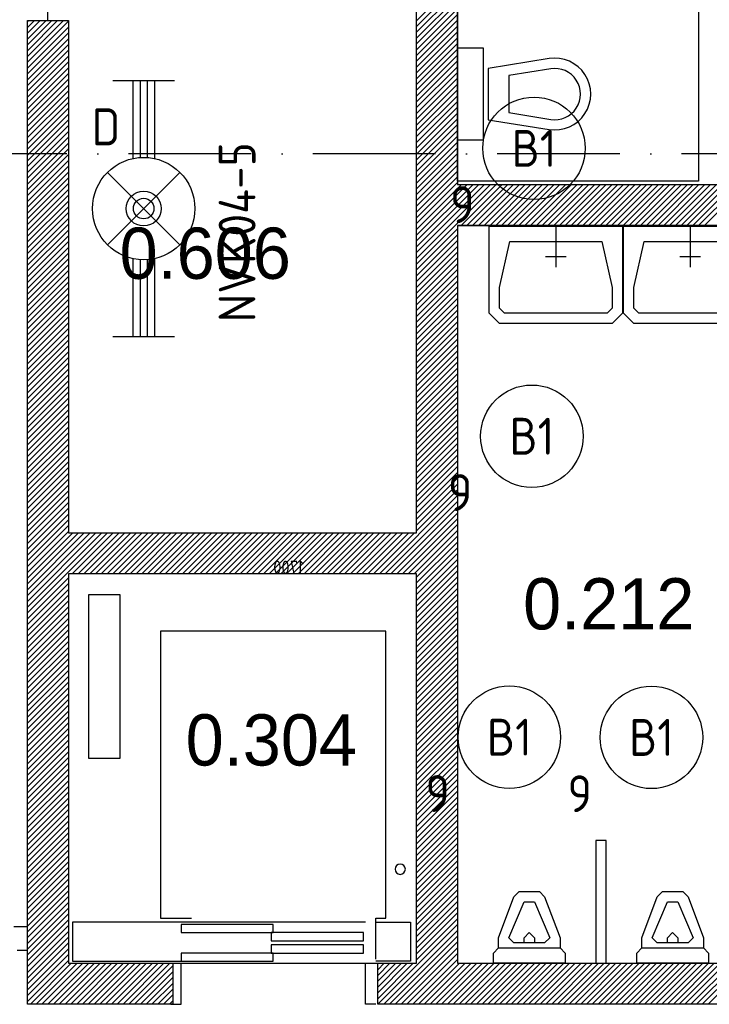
# Model space of a CAD drawing. Header units: millimetres. Extents: x -6587 to 112313, y 244 to 84344.
# Tile 17 of 58: x 27710 to 31077, y 43983 to 48787. Entities that reach past the tile are written whole.
import ezdxf
from ezdxf.enums import TextEntityAlignment as Align

# ---------------------------------------------------------------- set-up
doc = ezdxf.new("R2010")
doc.units = ezdxf.units.MM
doc.header["$LTSCALE"] = 100
doc.linetypes.add('DASHDOT', pattern=[9, 6, -1.5, 0, -1.5])
doc.layers.get('0').update_dxf_attribs({"linetype": 'CONTINUOUS'})
for name, color, linetype in [('AL$7----_STRAMIEN', 1, 'DASHDOT'), ('BOUW', 8, 'CONTINUOUS'), ('EB63101-_ATTRIB', 2, 'CONTINUOUS'), ('EB63501-_ATTRIB', 2, 'CONTINUOUS'), ('EL63101-_LICHT-ARM', 3, 'CONTINUOUS'), ('EL63501-_NOODVRL-ARM', 3, 'CONTINUOUS'), ('KABELGOOT', 8, 'CONTINUOUS')]:
    doc.layers.add(name, color=color, linetype=linetype)
doc.styles.add('1_8', font='iso', dxfattribs={"width": 0.7, "height": 1.8})
doc.styles.add('BURO-025', font='BUROFONT.shx', dxfattribs={"height": 250})
doc.styles.add('NORATT', font='isocp.shx')
doc.styles.get("Standard").update_dxf_attribs({"font": 'iso.shx'})
doc.styles.add('TECHNIC', font='technic_.ttf')

# ---------------------------------------------------------------- blocks, each defined once
blk = doc.blocks.new('ES3G00')
blk.add_circle((0, 0), 2.5)
blk.add_circle((0, 0), 2.5)
for tag, style, flags, p in [('GELIJK', 'NORATT', 9, (3.5, 5)), ('GELIJK', '1_8', 9, (3.5, 5)), ('SCHAK', 'NORATT', 8, (3.5, 2.75)), ('SCHAK', '1_8', 8, (3.5, 2.75)), ('A_CODE', 'NORATT', 8, (0, 0)), ('A_CODE', '1_8', 8, (0, 0)), ('GROEP', 'NORATT', 8, (-3.5, -2.75)), ('GROEP', '1_8', 8, (-3.5, -2.75)), ('KAST', 'NORATT', 9, (3.5, -2.75)), ('KAST', '1_8', 9, (3.5, -2.75))]:
    blk.add_attdef(tag, text='', height=1.8, dxfattribs=dict(style=style, flags=flags)).set_placement(p, align=Align.MIDDLE_CENTER)
blk = doc.blocks.new('EJ3T21')
at = {"color": 0}
for p, q in [((-6.25, -1.5), (-6.25, 1.5)), ((-1.768, 1.768), (1.768, -1.768)), ((1.768, 1.768), (-1.768, -1.768)), ((6.25, -1.5), (6.25, 1.5)), ((-6.25, 0.525), (-2.444, 0.525)), ((2.444, 0.525), (6.25, 0.525)), ((-6.25, 0.175), (-2.494, 0.175)), ((2.494, 0.175), (6.25, 0.175)), ((-6.25, -0.175), (-2.494, -0.175)), ((2.494, -0.175), (6.25, -0.175)), ((-6.25, -0.525), (-2.444, -0.525)), ((2.444, -0.525), (6.25, -0.525))]:
    blk.add_line(p, q, dxfattribs=at)
at = {"color": 6}
blk.add_lwpolyline([(1.768, -1.768), (1.75, -1.75)], dxfattribs=at)
at = {"color": 0}
for radius in [2.5, 0.85, 0.5]:
    blk.add_circle((0, 0), radius, dxfattribs=at)
at = {"color": 6, "style": '1_8'}
for tag, flags, p in [('A_CODE', 8, (-3.5, 2.75)), ('SCHAK', 8, (3.5, 2.75)), ('GROEP', 8, (-3.5, -2.75)), ('KAST', 9, (3.5, -2.75))]:
    blk.add_attdef(tag, text='', height=1.8, dxfattribs=dict(at, flags=flags)).set_placement(p, align=Align.MIDDLE)
blk = doc.blocks.new('XREF')
at = {"layer": 'AL$7----_STRAMIEN', "color": 1}
blk.add_line((250890.3, 61965), (161095.9, 61965), dxfattribs=at)
at = {"layer": 'BOUW'}
for p, q in [((185990.3, 60115.1), (185990.3, 64665.1)), ((186190.3, 64665.1), (186190.3, 61815.1)), ((184190.3, 62615.1), (184190.3, 63443.5)), ((185990.3, 62614.5), (186190.3, 62814.5)), ((185990.3, 62586.2), (186190.3, 62786.2)), ((185990.3, 62557.9), (186190.3, 62757.9)), ((185990.3, 62529.7), (186190.3, 62729.7)), ((185990.3, 62501.4), (186190.3, 62701.4)), ((185990.3, 62473.1), (186190.3, 62673.1)), ((184090.3, 57815.1), (184090.3, 62615.1)), ((184090.3, 62615.1), (184290.3, 62615.1)), ((184090.3, 62439.9), (184265.5, 62615.1)), ((184090.3, 62468.1), (184237.2, 62615.1)), ((184090.3, 62496.4), (184209, 62615.1)), ((184090.3, 62524.7), (184180.7, 62615.1)), ((184090.3, 62553), (184152.4, 62615.1)), ((184090.3, 62581.3), (184124.1, 62615.1)), ((184090.3, 62609.6), (184095.8, 62615.1)), ((184090.3, 62411.6), (184290.3, 62611.6)), ((184290.3, 62615.1), (184290.3, 60115.1)), ((185990.3, 62444.8), (186190.3, 62644.8)), ((185990.3, 62416.5), (186190.3, 62616.5)), ((184090.3, 62383.3), (184290.3, 62583.3)), ((184090.3, 62355), (184290.3, 62555)), ((185990.3, 62388.2), (186190.3, 62588.2)), ((185990.3, 62360), (186190.3, 62560)), ((184090.3, 62326.7), (184290.3, 62526.7)), ((185990.3, 62331.7), (186190.3, 62531.7)), ((184090.3, 62298.4), (184290.3, 62498.4)), ((184090.3, 62270.2), (184290.3, 62470.2)), ((185990.3, 62303.4), (186190.3, 62503.4)), ((185990.3, 62275.1), (186190.3, 62475.1)), ((184090.3, 62241.9), (184290.3, 62441.9)), ((184090.3, 62213.6), (184290.3, 62413.6)), ((185990.3, 62246.8), (186190.3, 62446.8)), ((185990.3, 62218.5), (186190.3, 62418.5)), ((184090.3, 62185.3), (184290.3, 62385.3)), ((185990.3, 62190.3), (186190.3, 62390.3)), ((185990.3, 62162), (186190.3, 62362)), ((184090.3, 62157), (184290.3, 62357)), ((184090.3, 62128.7), (184290.3, 62328.7)), ((185990.3, 62133.7), (186190.3, 62333.7)), ((184090.3, 62100.4), (184290.3, 62300.4)), ((184090.3, 62072.2), (184290.3, 62272.2)), ((185990.3, 62105.4), (186190.3, 62305.4)), ((185990.3, 62077.1), (186190.3, 62277.1)), ((184090.3, 62043.9), (184290.3, 62243.9)), ((185990.3, 62048.8), (186190.3, 62248.8)), ((185990.3, 62020.5), (186190.3, 62220.5)), ((184090.3, 62015.6), (184290.3, 62215.6)), ((184090.3, 61987.3), (184290.3, 62187.3)), ((185990.3, 61992.3), (186190.3, 62192.3)), ((186765.3, 62206.6), (186765.3, 62206.6)), ((184090.3, 61959), (184290.3, 62159)), ((184090.3, 61930.7), (184290.3, 62130.7)), ((185990.3, 61964), (186190.3, 62164)), ((185990.3, 61935.7), (186190.3, 62135.7)), ((184090.3, 61902.5), (184290.3, 62102.5)), ((184090.3, 61874.2), (184290.3, 62074.2)), ((185990.3, 61907.4), (186190.3, 62107.4)), ((185990.3, 61879.1), (186190.3, 62079.1)), ((186590.3, 62081.6), (186590.3, 62081.6)), ((184090.3, 61845.9), (184290.3, 62045.9)), ((185990.3, 61850.8), (186190.3, 62050.8)), ((184090.3, 61817.6), (184290.3, 62017.6)), ((184090.3, 61789.3), (184290.3, 61989.3)), ((185990.3, 61822.6), (186190.3, 62022.6)), ((185990.3, 61794.3), (186190.3, 61994.3)), ((184090.3, 61761), (184290.3, 61961)), ((184090.3, 61732.7), (184290.3, 61932.7)), ((185990.3, 61766), (186190.3, 61966)), ((185990.3, 61737.7), (186190.3, 61937.7)), ((184090.3, 61704.5), (184290.3, 61904.5)), ((185990.3, 61709.4), (186190.3, 61909.4)), ((184090.3, 61676.2), (184290.3, 61876.2)), ((184090.3, 61647.9), (184290.3, 61847.9)), ((185990.3, 61681.1), (186190.3, 61881.1)), ((185990.3, 61652.9), (186190.3, 61852.9)), ((184090.3, 61619.6), (184290.3, 61819.6)), ((184090.3, 61591.3), (184290.3, 61791.3)), ((185990.3, 61624.6), (186190.3, 61824.6)), ((185990.3, 61426.6), (186378.8, 61815.1)), ((185990.3, 61454.9), (186350.5, 61815.1)), ((185990.3, 61483.1), (186322.2, 61815.1)), ((185990.3, 61511.4), (186294, 61815.1)), ((185990.3, 61539.7), (186265.7, 61815.1)), ((185990.3, 61568), (186237.4, 61815.1)), ((185990.3, 61596.3), (186209.1, 61815.1)), ((186190.3, 61815.1), (190490.3, 61815.1)), ((186190.3, 61815.1), (190490.3, 61815.1)), ((186207.1, 61615.1), (186407.1, 61815.1)), ((186235.4, 61615.1), (186435.4, 61815.1)), ((186263.7, 61615.1), (186463.7, 61815.1)), ((186291.9, 61615.1), (186491.9, 61815.1)), ((186320.2, 61615.1), (186520.2, 61815.1)), ((186348.5, 61615.1), (186548.5, 61815.1)), ((186376.8, 61615.1), (186576.8, 61815.1)), ((186405.1, 61615.1), (186605.1, 61815.1)), ((186433.4, 61615.1), (186633.4, 61815.1)), ((186461.7, 61615.1), (186661.7, 61815.1)), ((186489.9, 61615.1), (186689.9, 61815.1)), ((186518.2, 61615.1), (186718.2, 61815.1)), ((186546.5, 61615.1), (186746.5, 61815.1)), ((186574.8, 61615.1), (186774.8, 61815.1)), ((186603.1, 61615.1), (186803.1, 61815.1)), ((186631.4, 61615.1), (186831.4, 61815.1)), ((186659.6, 61615.1), (186859.6, 61815.1)), ((186687.9, 61615.1), (186887.9, 61815.1)), ((186716.2, 61615.1), (186916.2, 61815.1)), ((186744.5, 61615.1), (186944.5, 61815.1)), ((186772.8, 61615.1), (186972.8, 61815.1)), ((186801.1, 61615.1), (187001.1, 61815.1)), ((186829.3, 61615.1), (187029.3, 61815.1)), ((186857.6, 61615.1), (187057.6, 61815.1)), ((186885.9, 61615.1), (187085.9, 61815.1)), ((186914.2, 61615.1), (187114.2, 61815.1)), ((186942.5, 61615.1), (187142.5, 61815.1)), ((186970.8, 61615.1), (187170.8, 61815.1)), ((186999.1, 61615.1), (187199.1, 61815.1)), ((187027.3, 61615.1), (187227.3, 61815.1)), ((187055.6, 61615.1), (187255.6, 61815.1)), ((187083.9, 61615.1), (187283.9, 61815.1)), ((187112.2, 61615.1), (187312.2, 61815.1)), ((187140.5, 61615.1), (187340.5, 61815.1)), ((187168.8, 61615.1), (187368.8, 61815.1)), ((187197, 61615.1), (187397, 61815.1)), ((187225.3, 61615.1), (187425.3, 61815.1)), ((187253.6, 61615.1), (187453.6, 61815.1)), ((187281.9, 61615.1), (187481.9, 61815.1)), ((187310.2, 61615.1), (187510.2, 61815.1)), ((187338.5, 61615.1), (187538.5, 61815.1)), ((187366.8, 61615.1), (187566.8, 61815.1)), ((187395, 61615.1), (187595, 61815.1)), ((184090.3, 61563), (184290.3, 61763)), ((184090.3, 61534.8), (184290.3, 61734.8)), ((184090.3, 61506.5), (184290.3, 61706.5)), ((184090.3, 61478.2), (184290.3, 61678.2)), ((184090.3, 61449.9), (184290.3, 61649.9)), ((184090.3, 61421.6), (184290.3, 61621.6)), ((184090.3, 61393.3), (184290.3, 61593.3)), ((185990.3, 61398.3), (186190.3, 61598.3)), ((186190.3, 61615.1), (186190.3, 58015.1)), ((190490.3, 61615.1), (186190.3, 61615.1)), ((186190.3, 61615.1), (190490.3, 61615.1)), ((184090.3, 61365.1), (184290.3, 61565.1)), ((185990.3, 61370), (186190.3, 61570)), ((184090.3, 61336.8), (184290.3, 61536.8)), ((184090.3, 61308.5), (184290.3, 61508.5)), ((185990.3, 61341.7), (186190.3, 61541.7)), ((185990.3, 61313.4), (186190.3, 61513.4)), ((184090.3, 61280.2), (184290.3, 61480.2)), ((184090.3, 61251.9), (184290.3, 61451.9)), ((185990.3, 61285.2), (186190.3, 61485.2)), ((185990.3, 61256.9), (186190.3, 61456.9)), ((184090.3, 61223.6), (184290.3, 61423.6)), ((185990.3, 61228.6), (186190.3, 61428.6)), ((184090.3, 61195.3), (184290.3, 61395.3)), ((184090.3, 61167.1), (184290.3, 61367.1)), ((185990.3, 61200.3), (186190.3, 61400.3)), ((185990.3, 61172), (186190.3, 61372)), ((184090.3, 61138.8), (184290.3, 61338.8)), ((184090.3, 61110.5), (184290.3, 61310.5)), ((185990.3, 61143.7), (186190.3, 61343.7)), ((185990.3, 61115.4), (186190.3, 61315.4)), ((184090.3, 61082.2), (184290.3, 61282.2)), ((185990.3, 61087.2), (186190.3, 61287.2)), ((185990.3, 61058.9), (186190.3, 61258.9)), ((184090.3, 61053.9), (184290.3, 61253.9)), ((184090.3, 61025.6), (184290.3, 61225.6)), ((185990.3, 61030.6), (186190.3, 61230.6)), ((184090.3, 60997.4), (184290.3, 61197.4)), ((184090.3, 60969.1), (184290.3, 61169.1)), ((185990.3, 61002.3), (186190.3, 61202.3)), ((185990.3, 60974), (186190.3, 61174)), ((184090.3, 60940.8), (184290.3, 61140.8)), ((185990.3, 60945.7), (186190.3, 61145.7)), ((185990.3, 60917.5), (186190.3, 61117.5)), ((184090.3, 60912.5), (184290.3, 61112.5)), ((184090.3, 60884.2), (184290.3, 61084.2)), ((185990.3, 60889.2), (186190.3, 61089.2)), ((184090.3, 60855.9), (184290.3, 61055.9)), ((184090.3, 60827.7), (184290.3, 61027.7)), ((185990.3, 60860.9), (186190.3, 61060.9)), ((185990.3, 60832.6), (186190.3, 61032.6)), ((184090.3, 60799.4), (184290.3, 60999.4)), ((184090.3, 60771.1), (184290.3, 60971.1)), ((185990.3, 60804.3), (186190.3, 61004.3)), ((185990.3, 60776), (186190.3, 60976)), ((184090.3, 60742.8), (184290.3, 60942.8)), ((185990.3, 60747.8), (186190.3, 60947.8)), ((184090.3, 60714.5), (184290.3, 60914.5)), ((184090.3, 60686.2), (184290.3, 60886.2)), ((185990.3, 60719.5), (186190.3, 60919.5)), ((185990.3, 60691.2), (186190.3, 60891.2)), ((184090.3, 60657.9), (184290.3, 60857.9)), ((184090.3, 60629.7), (184290.3, 60829.7)), ((185990.3, 60662.9), (186190.3, 60862.9)), ((185990.3, 60634.6), (186190.3, 60834.6)), ((184090.3, 60601.4), (184290.3, 60801.4)), ((185990.3, 60606.3), (186190.3, 60806.3)), ((185990.3, 60578), (186190.3, 60778)), ((184090.3, 60573.1), (184290.3, 60773.1)), ((184090.3, 60544.8), (184290.3, 60744.8)), ((185990.3, 60549.8), (186190.3, 60749.8)), ((184090.3, 60516.5), (184290.3, 60716.5)), ((184090.3, 60488.2), (184290.3, 60688.2)), ((185990.3, 60521.5), (186190.3, 60721.5)), ((185990.3, 60493.2), (186190.3, 60693.2)), ((184090.3, 60460), (184290.3, 60660)), ((185990.3, 60464.9), (186190.3, 60664.9)), ((185990.3, 60436.6), (186190.3, 60636.6)), ((184090.3, 60431.7), (184290.3, 60631.7)), ((184090.3, 60403.4), (184290.3, 60603.4)), ((185990.3, 60408.3), (186190.3, 60608.3)), ((184090.3, 60375.1), (184290.3, 60575.1)), ((184090.3, 60346.8), (184290.3, 60546.8)), ((185990.3, 60380.1), (186190.3, 60580.1)), ((185990.3, 60351.8), (186190.3, 60551.8)), ((184090.3, 60318.5), (184290.3, 60518.5)), ((184090.3, 60290.3), (184290.3, 60490.3)), ((185990.3, 60323.5), (186190.3, 60523.5)), ((185990.3, 60295.2), (186190.3, 60495.2)), ((184090.3, 60262), (184290.3, 60462)), ((185990.3, 60266.9), (186190.3, 60466.9)), ((184090.3, 60233.7), (184290.3, 60433.7)), ((184090.3, 60205.4), (184290.3, 60405.4)), ((185990.3, 60238.6), (186190.3, 60438.6)), ((185990.3, 60210.4), (186190.3, 60410.4)), ((184090.3, 60177.1), (184290.3, 60377.1)), ((184090.3, 60148.8), (184290.3, 60348.8)), ((185990.3, 60182.1), (186190.3, 60382.1)), ((185990.3, 60153.8), (186190.3, 60353.8)), ((184090.3, 60120.5), (184290.3, 60320.5)), ((185808.2, 59915.1), (186190.3, 60297.2)), ((185990.3, 60125.5), (186190.3, 60325.5)), ((184090.3, 60092.3), (184290.3, 60292.3)), ((184090.3, 60064), (184290.3, 60264)), ((185836.5, 59915.1), (186190.3, 60268.9)), ((184090.3, 60035.7), (184290.3, 60235.7)), ((184090.3, 60007.4), (184290.3, 60207.4)), ((185864.7, 59915.1), (186190.3, 60240.6)), ((185893, 59915.1), (186190.3, 60212.4)), ((184090.3, 59979.1), (184290.3, 60179.1)), ((185921.3, 59915.1), (186190.3, 60184.1)), ((185949.6, 59915.1), (186190.3, 60155.8)), ((184090.3, 59950.8), (184290.3, 60150.8)), ((184090.3, 59922.6), (184290.3, 60122.6)), ((184090.3, 59724.6), (184480.8, 60115.1)), ((184090.3, 59752.9), (184452.5, 60115.1)), ((184090.3, 59781.1), (184424.3, 60115.1)), ((184090.3, 59809.4), (184396, 60115.1)), ((184090.3, 59837.7), (184367.7, 60115.1)), ((184090.3, 59866), (184339.4, 60115.1)), ((184090.3, 59894.3), (184311.1, 60115.1)), ((184290.3, 60115.1), (185990.3, 60115.1)), ((184309.1, 59915.1), (184509.1, 60115.1)), ((184337.4, 59915.1), (184537.4, 60115.1)), ((184365.7, 59915.1), (184565.7, 60115.1)), ((184394, 59915.1), (184594, 60115.1)), ((184422.2, 59915.1), (184622.2, 60115.1)), ((184450.5, 59915.1), (184650.5, 60115.1)), ((184478.8, 59915.1), (184678.8, 60115.1)), ((184507.1, 59915.1), (184707.1, 60115.1)), ((184535.4, 59915.1), (184735.4, 60115.1)), ((184563.7, 59915.1), (184763.7, 60115.1)), ((184591.9, 59915.1), (184791.9, 60115.1)), ((184620.2, 59915.1), (184820.2, 60115.1)), ((184648.5, 59915.1), (184848.5, 60115.1)), ((184676.8, 59915.1), (184876.8, 60115.1)), ((184705.1, 59915.1), (184905.1, 60115.1)), ((184733.4, 59915.1), (184933.4, 60115.1)), ((184761.7, 59915.1), (184961.7, 60115.1)), ((184789.9, 59915.1), (184989.9, 60115.1)), ((184818.2, 59915.1), (185018.2, 60115.1)), ((184846.5, 59915.1), (185046.5, 60115.1)), ((184874.8, 59915.1), (185074.8, 60115.1)), ((184903.1, 59915.1), (185103.1, 60115.1)), ((184931.4, 59915.1), (185131.4, 60115.1)), ((184959.6, 59915.1), (185159.6, 60115.1)), ((184987.9, 59915.1), (185187.9, 60115.1)), ((185016.2, 59915.1), (185216.2, 60115.1)), ((185044.5, 59915.1), (185244.5, 60115.1)), ((185072.8, 59915.1), (185272.8, 60115.1)), ((185101.1, 59915.1), (185301.1, 60115.1)), ((185129.3, 59915.1), (185329.3, 60115.1)), ((185157.6, 59915.1), (185357.6, 60115.1)), ((185185.9, 59915.1), (185385.9, 60115.1)), ((185214.2, 59915.1), (185414.2, 60115.1)), ((185242.5, 59915.1), (185442.5, 60115.1)), ((185270.8, 59915.1), (185470.8, 60115.1)), ((185299.1, 59915.1), (185499.1, 60115.1)), ((185327.3, 59915.1), (185527.3, 60115.1)), ((185355.6, 59915.1), (185555.6, 60115.1)), ((185383.9, 59915.1), (185583.9, 60115.1)), ((185412.2, 59915.1), (185612.2, 60115.1)), ((185440.5, 59915.1), (185640.5, 60115.1)), ((185468.8, 59915.1), (185668.8, 60115.1)), ((185497, 59915.1), (185697, 60115.1)), ((185525.3, 59915.1), (185725.3, 60115.1)), ((185553.6, 59915.1), (185753.6, 60115.1)), ((185581.9, 59915.1), (185781.9, 60115.1)), ((185610.2, 59915.1), (185810.2, 60115.1)), ((185638.5, 59915.1), (185838.5, 60115.1)), ((185666.7, 59915.1), (185866.7, 60115.1)), ((185695, 59915.1), (185895, 60115.1)), ((185723.3, 59915.1), (185923.3, 60115.1)), ((185751.6, 59915.1), (185951.6, 60115.1)), ((185779.9, 59915.1), (185979.9, 60115.1)), ((185977.9, 59915.1), (186190.3, 60127.5)), ((185990.3, 59899.2), (186190.3, 60099.2)), ((185990.3, 59870.9), (186190.3, 60070.9)), ((185990.3, 59842.7), (186190.3, 60042.7)), ((185990.3, 59814.4), (186190.3, 60014.4)), ((185990.3, 59786.1), (186190.3, 59986.1)), ((184290.3, 59915.1), (184290.3, 58015.1)), ((184290.3, 59915.1), (184290.3, 58015.1)), ((185990.3, 59915.1), (184290.3, 59915.1)), ((185990.3, 59915.1), (184290.3, 59915.1)), ((185990.3, 59757.8), (186190.3, 59957.8)), ((185990.3, 59729.5), (186190.3, 59929.5)), ((185990.3, 58015.1), (185990.3, 59915.1)), ((185990.3, 58015.1), (185990.3, 59915.1)), ((184090.3, 59696.3), (184290.3, 59896.3)), ((184090.3, 59668), (184290.3, 59868)), ((185990.3, 59701.2), (186190.3, 59901.2)), ((185990.3, 59673), (186190.3, 59873)), ((184090.3, 59639.7), (184290.3, 59839.7)), ((185990.3, 59644.7), (186190.3, 59844.7)), ((185990.3, 59616.4), (186190.3, 59816.4)), ((184090.3, 59611.4), (184290.3, 59811.4)), ((184090.3, 59583.1), (184290.3, 59783.1)), ((184390.3, 59815.1), (184540.3, 59815.1)), ((184390.3, 59015.1), (184390.3, 59815.1)), ((184540.3, 59815.1), (184540.3, 59015.1)), ((185990.3, 59588.1), (186190.3, 59788.1)), ((184090.3, 59554.9), (184290.3, 59754.9)), ((184090.3, 59526.6), (184290.3, 59726.6)), ((185990.3, 59559.8), (186190.3, 59759.8)), ((185990.3, 59531.5), (186190.3, 59731.5)), ((184090.3, 59498.3), (184290.3, 59698.3)), ((185990.3, 59503.2), (186190.3, 59703.2)), ((185990.3, 59475), (186190.3, 59675)), ((184090.3, 59470), (184290.3, 59670)), ((184090.3, 59441.7), (184290.3, 59641.7)), ((184740.3, 59635.1), (184740.3, 58235.1)), ((185840.3, 59635.1), (184740.3, 59635.1)), ((185840.3, 58235.1), (185840.3, 59635.1)), ((185990.3, 59446.7), (186190.3, 59646.7)), ((184090.3, 59413.4), (184290.3, 59613.4)), ((184090.3, 59385.2), (184290.3, 59585.2)), ((185990.3, 59418.4), (186190.3, 59618.4)), ((185990.3, 59390.1), (186190.3, 59590.1)), ((184090.3, 59356.9), (184290.3, 59556.9)), ((184090.3, 59328.6), (184290.3, 59528.6)), ((185990.3, 59361.8), (186190.3, 59561.8)), ((185990.3, 59333.5), (186190.3, 59533.5)), ((184090.3, 59300.3), (184290.3, 59500.3)), ((185990.3, 59305.3), (186190.3, 59505.3)), ((184090.3, 59272), (184290.3, 59472)), ((184090.3, 59243.7), (184290.3, 59443.7)), ((185990.3, 59277), (186190.3, 59477)), ((185990.3, 59248.7), (186190.3, 59448.7)), ((184090.3, 59215.4), (184290.3, 59415.4)), ((184090.3, 59187.2), (184290.3, 59387.2)), ((185990.3, 59220.4), (186190.3, 59420.4)), ((185990.3, 59192.1), (186190.3, 59392.1)), ((184090.3, 59158.9), (184290.3, 59358.9)), ((185990.3, 59163.8), (186190.3, 59363.8)), ((185990.3, 59135.6), (186190.3, 59335.6)), ((184090.3, 59130.6), (184290.3, 59330.6)), ((184090.3, 59102.3), (184290.3, 59302.3)), ((185990.3, 59107.3), (186190.3, 59307.3)), ((184090.3, 59074), (184290.3, 59274)), ((184090.3, 59045.7), (184290.3, 59245.7)), ((185990.3, 59079), (186190.3, 59279)), ((185990.3, 59050.7), (186190.3, 59250.7)), ((184090.3, 59017.5), (184290.3, 59217.5)), ((185990.3, 59022.4), (186190.3, 59222.4)), ((185990.3, 58994.1), (186190.3, 59194.1)), ((184090.3, 58989.2), (184290.3, 59189.2)), ((184090.3, 58960.9), (184290.3, 59160.9)), ((185990.3, 58965.8), (186190.3, 59165.8)), ((184090.3, 58932.6), (184290.3, 59132.6)), ((184090.3, 58904.3), (184290.3, 59104.3)), ((185990.3, 58937.6), (186190.3, 59137.6)), ((185990.3, 58909.3), (186190.3, 59109.3)), ((184090.3, 58876), (184290.3, 59076)), ((184090.3, 58847.8), (184290.3, 59047.8)), ((185990.3, 58881), (186190.3, 59081)), ((185990.3, 58852.7), (186190.3, 59052.7)), ((184090.3, 58819.5), (184290.3, 59019.5)), ((184540.3, 59015.1), (184390.3, 59015.1)), ((185990.3, 58824.4), (186190.3, 59024.4)), ((184090.3, 58791.2), (184290.3, 58991.2)), ((184090.3, 58762.9), (184290.3, 58962.9)), ((185990.3, 58796.1), (186190.3, 58996.1)), ((185990.3, 58767.9), (186190.3, 58967.9)), ((184090.3, 58734.6), (184290.3, 58934.6)), ((184090.3, 58706.3), (184290.3, 58906.3)), ((185990.3, 58739.6), (186190.3, 58939.6)), ((185990.3, 58711.3), (186190.3, 58911.3)), ((184090.3, 58678), (184290.3, 58878)), ((185990.3, 58683), (186190.3, 58883)), ((185990.3, 58654.7), (186190.3, 58854.7)), ((184090.3, 58649.8), (184290.3, 58849.8)), ((184090.3, 58621.5), (184290.3, 58821.5)), ((185990.3, 58626.4), (186190.3, 58826.4)), ((184090.3, 58593.2), (184290.3, 58793.2)), ((184090.3, 58564.9), (184290.3, 58764.9)), ((185990.3, 58598.1), (186190.3, 58798.1)), ((185990.3, 58569.9), (186190.3, 58769.9)), ((184090.3, 58536.6), (184290.3, 58736.6)), ((185990.3, 58541.6), (186190.3, 58741.6)), ((185990.3, 58513.3), (186190.3, 58713.3)), ((184090.3, 58508.3), (184290.3, 58708.3)), ((184090.3, 58480.1), (184290.3, 58680.1)), ((185990.3, 58485), (186190.3, 58685)), ((184090.3, 58451.8), (184290.3, 58651.8)), ((184090.3, 58423.5), (184290.3, 58623.5)), ((185990.3, 58456.7), (186190.3, 58656.7)), ((185990.3, 58428.4), (186190.3, 58628.4)), ((186865.3, 58615.1), (186865.3, 58015.1)), ((186915.3, 58615.1), (186865.3, 58615.1)), ((186915.3, 58015.1), (186915.3, 58615.1)), ((184090.3, 58395.2), (184290.3, 58595.2)), ((184090.3, 58366.9), (184290.3, 58566.9)), ((185990.3, 58400.2), (186190.3, 58600.2)), ((185990.3, 58371.9), (186190.3, 58571.9)), ((184090.3, 58338.6), (184290.3, 58538.6)), ((185990.3, 58343.6), (186190.3, 58543.6)), ((184090.3, 58310.4), (184290.3, 58510.4)), ((184090.3, 58282.1), (184290.3, 58482.1)), ((185990.3, 58315.3), (186190.3, 58515.3)), ((185990.3, 58287), (186190.3, 58487)), ((184090.3, 58253.8), (184290.3, 58453.8)), ((184090.3, 58225.5), (184290.3, 58425.5)), ((185990.3, 58258.7), (186190.3, 58458.7)), ((185990.3, 58230.5), (186190.3, 58430.5)), ((184090.3, 58197.2), (184290.3, 58397.2)), ((185990.3, 58202.2), (186190.3, 58402.2)), ((184090.3, 58168.9), (184290.3, 58368.9)), ((184090.3, 58140.6), (184290.3, 58340.6)), ((185990.3, 58173.9), (186190.3, 58373.9)), ((185990.3, 58145.6), (186190.3, 58345.6)), ((186390.3, 58140.1), (186465.3, 58340.1)), ((186465.3, 58340.1), (186490.3, 58365.1)), ((186465.3, 58340.1), (186465.3, 58340.1)), ((186490.3, 58365.1), (186590.3, 58365.1)), ((186590.3, 58365.1), (186615.3, 58340.1)), ((186590.3, 58365.1), (186590.3, 58365.1)), ((186615.3, 58340.1), (186690.3, 58140.1)), ((187090.3, 58140.1), (187165.3, 58340.1)), ((187165.3, 58340.1), (187190.3, 58365.1)), ((187165.3, 58340.1), (187165.3, 58340.1)), ((187190.3, 58365.1), (187290.3, 58365.1)), ((187290.3, 58365.1), (187315.3, 58340.1)), ((187290.3, 58365.1), (187290.3, 58365.1)), ((187315.3, 58340.1), (187390.3, 58140.1)), ((184090.3, 58112.4), (184290.3, 58312.4)), ((184090.3, 58084.1), (184290.3, 58284.1)), ((185990.3, 58117.3), (186190.3, 58317.3)), ((185990.3, 58089), (186190.3, 58289)), ((186440.3, 58140.1), (186515.3, 58315.1)), ((186515.3, 58315.1), (186565.3, 58315.1)), ((186565.3, 58315.1), (186640.3, 58140.1)), ((187140.3, 58140.1), (187215.3, 58315.1)), ((187215.3, 58315.1), (187265.3, 58315.1)), ((187265.3, 58315.1), (187340.3, 58140.1)), ((184090.3, 58055.8), (184290.3, 58255.8)), ((184740.3, 58235.1), (184890.3, 58235.1)), ((185790.3, 58035.1), (185790.3, 58235.1)), ((185790.3, 58235.1), (185840.3, 58235.1)), ((185990.3, 58060.7), (186190.3, 58260.7)), ((185990.3, 58032.5), (186190.3, 58232.5)), ((184090.3, 58193.1), (184023.3, 58193.1)), ((184090.3, 58027.5), (184290.3, 58227.5)), ((184090.3, 57999.2), (184290.3, 58199.2)), ((184090.3, 58079.1), (184090.3, 58193.1)), ((184310.3, 58215.1), (184310.3, 58025.1)), ((184840.3, 58215.1), (184310.3, 58215.1)), ((185740.3, 58215.1), (184840.3, 58215.1)), ((184840.3, 58205.1), (184840.3, 58165.1)), ((185290.3, 58205.1), (184840.3, 58205.1)), ((185290.3, 58165.1), (185290.3, 58205.1)), ((185790.3, 58215.1), (185960.3, 58215.1)), ((185801.2, 57815.1), (186190.3, 58204.2)), ((185960.3, 58215.1), (185960.3, 58025.1)), ((184090.3, 57970.9), (184290.3, 58170.9)), ((184090.3, 57942.7), (184290.3, 58142.7)), ((184840.3, 58165.1), (185290.3, 58165.1)), ((185280.3, 58165.1), (185280.3, 58125.1)), ((185730.3, 58165.1), (185280.3, 58165.1)), ((185730.3, 58125.1), (185730.3, 58165.1)), ((185829.5, 57815.1), (186190.3, 58175.9)), ((185857.8, 57815.1), (186190.3, 58147.6)), ((186390.3, 58090.1), (186390.3, 58140.1)), ((186440.3, 58140.1), (186440.3, 58140.1)), ((186465.3, 58115.1), (186440.3, 58140.1)), ((186515.3, 58140.1), (186540.3, 58165.1)), ((186515.3, 58115.1), (186515.3, 58140.1)), ((186540.3, 58165.1), (186565.3, 58140.1)), ((186565.3, 58140.1), (186565.3, 58115.1)), ((186640.3, 58140.1), (186615.3, 58115.1)), ((186690.3, 58140.1), (186690.3, 58090.1)), ((187090.3, 58090.1), (187090.3, 58140.1)), ((187140.3, 58140.1), (187140.3, 58140.1)), ((187165.3, 58115.1), (187140.3, 58140.1)), ((187215.3, 58140.1), (187240.3, 58165.1)), ((187215.3, 58115.1), (187215.3, 58140.1)), ((187240.3, 58165.1), (187265.3, 58140.1)), ((187265.3, 58140.1), (187265.3, 58115.1)), ((187340.3, 58140.1), (187315.3, 58115.1)), ((187390.3, 58140.1), (187390.3, 58090.1)), ((184090.3, 57914.4), (184290.3, 58114.4)), ((184090.3, 57886.1), (184290.3, 58086.1)), ((185280.3, 58125.1), (185730.3, 58125.1)), ((185280.3, 58105.1), (185280.3, 58065.1)), ((185730.3, 58105.1), (185280.3, 58105.1)), ((185730.3, 58065.1), (185730.3, 58105.1)), ((185886.1, 57815.1), (186190.3, 58119.3)), ((185914.3, 57815.1), (186190.3, 58091)), ((186365.3, 58065.1), (186390.3, 58090.1)), ((186390.3, 58090.1), (186690.3, 58090.1)), ((186390.3, 58090.1), (186390.3, 58090.1)), ((186615.3, 58115.1), (186465.3, 58115.1)), ((186690.3, 58090.1), (186715.3, 58065.1)), ((187065.3, 58065.1), (187090.3, 58090.1)), ((187090.3, 58090.1), (187390.3, 58090.1)), ((187090.3, 58090.1), (187090.3, 58090.1)), ((187315.3, 58115.1), (187165.3, 58115.1)), ((187390.3, 58090.1), (187415.3, 58065.1)), ((184040.3, 58079.1), (184090.3, 58079.1)), ((184090.3, 57857.8), (184290.3, 58057.8)), ((184840.3, 58065.1), (184840.3, 58025.1)), ((185290.3, 58065.1), (184840.3, 58065.1)), ((185280.3, 58065.1), (185730.3, 58065.1)), ((185290.3, 58025.1), (185290.3, 58065.1)), ((185942.6, 57815.1), (186190.3, 58062.8)), ((186365.3, 58015.1), (186365.3, 58065.1)), ((186715.3, 58065.1), (186715.3, 58015.1)), ((187065.3, 58015.1), (187065.3, 58065.1)), ((187415.3, 58065.1), (187415.3, 58015.1)), ((184090.3, 57829.5), (184290.3, 58029.5)), ((184104.2, 57815.1), (184304.2, 58015.1)), ((184132.4, 57815.1), (184332.4, 58015.1)), ((184160.7, 57815.1), (184360.7, 58015.1)), ((184189, 57815.1), (184389, 58015.1)), ((184217.3, 57815.1), (184417.3, 58015.1)), ((184245.6, 57815.1), (184445.6, 58015.1)), ((184273.9, 57815.1), (184473.9, 58015.1)), ((184290.3, 58015.1), (185990.3, 58015.1)), ((184290.3, 58015.1), (184800.3, 58015.1)), ((184302.1, 57815.1), (184502.1, 58015.1)), ((184310.3, 58025.1), (184840.3, 58025.1)), ((184330.4, 57815.1), (184530.4, 58015.1)), ((184358.7, 57815.1), (184558.7, 58015.1)), ((184387, 57815.1), (184587, 58015.1)), ((184415.3, 57815.1), (184615.3, 58015.1)), ((184443.6, 57815.1), (184643.6, 58015.1)), ((184471.8, 57815.1), (184671.8, 58015.1)), ((184500.1, 57815.1), (184700.1, 58015.1)), ((184528.4, 57815.1), (184728.4, 58015.1)), ((184556.7, 57815.1), (184756.7, 58015.1)), ((184585, 57815.1), (184785, 58015.1)), ((184613.3, 57815.1), (184800.3, 58002.1)), ((184800.3, 58015.1), (184800.3, 57815.1)), ((184840.3, 58025.1), (185290.3, 58025.1)), ((184840.3, 57815.1), (184840.3, 58015.1)), ((185740.3, 57815.1), (185740.3, 58015.1)), ((185960.3, 58025.1), (185790.3, 58025.1)), ((185800.3, 58015.1), (185990.3, 58015.1)), ((185800.3, 57815.1), (185800.3, 58015.1)), ((185800.3, 57842.5), (185972.9, 58015.1)), ((185800.3, 57870.7), (185944.6, 58015.1)), ((185800.3, 57899), (185916.4, 58015.1)), ((185800.3, 57927.3), (185888.1, 58015.1)), ((185800.3, 57955.6), (185859.8, 58015.1)), ((185800.3, 57983.9), (185831.5, 58015.1)), ((185800.3, 58012.2), (185803.2, 58015.1)), ((185970.9, 57815.1), (186190.3, 58034.5)), ((185999.2, 57815.1), (186199.2, 58015.1)), ((186027.5, 57815.1), (186227.5, 58015.1)), ((186055.8, 57815.1), (186255.8, 58015.1)), ((186084.1, 57815.1), (186284.1, 58015.1)), ((186112.3, 57815.1), (186312.3, 58015.1)), ((186140.6, 57815.1), (186340.6, 58015.1)), ((186168.9, 57815.1), (186368.9, 58015.1)), ((186190.3, 58015.1), (187990.3, 58015.1)), ((186197.2, 57815.1), (186397.2, 58015.1)), ((186225.5, 57815.1), (186425.5, 58015.1)), ((186253.8, 57815.1), (186453.8, 58015.1)), ((186282, 57815.1), (186482, 58015.1)), ((186310.3, 57815.1), (186510.3, 58015.1)), ((186338.6, 57815.1), (186538.6, 58015.1)), ((186715.3, 58015.1), (186365.3, 58015.1)), ((186366.9, 57815.1), (186566.9, 58015.1)), ((186395.2, 57815.1), (186595.2, 58015.1)), ((186423.5, 57815.1), (186623.5, 58015.1)), ((186451.7, 57815.1), (186651.7, 58015.1)), ((186480, 57815.1), (186680, 58015.1)), ((186508.3, 57815.1), (186708.3, 58015.1)), ((186536.6, 57815.1), (186736.6, 58015.1)), ((186564.9, 57815.1), (186764.9, 58015.1)), ((186593.2, 57815.1), (186793.2, 58015.1)), ((186621.5, 57815.1), (186821.5, 58015.1)), ((186649.7, 57815.1), (186849.7, 58015.1)), ((186678, 57815.1), (186878, 58015.1)), ((186706.3, 57815.1), (186906.3, 58015.1)), ((186734.6, 57815.1), (186934.6, 58015.1)), ((186762.9, 57815.1), (186962.9, 58015.1)), ((186791.2, 57815.1), (186991.2, 58015.1)), ((186819.4, 57815.1), (187019.4, 58015.1)), ((186847.7, 57815.1), (187047.7, 58015.1)), ((186865.3, 58015.1), (186915.3, 58015.1)), ((186876, 57815.1), (187076, 58015.1)), ((186904.3, 57815.1), (187104.3, 58015.1)), ((186932.6, 57815.1), (187132.6, 58015.1)), ((186960.9, 57815.1), (187160.9, 58015.1)), ((186989.1, 57815.1), (187189.1, 58015.1)), ((187017.4, 57815.1), (187217.4, 58015.1)), ((187045.7, 57815.1), (187245.7, 58015.1)), ((187415.3, 58015.1), (187065.3, 58015.1)), ((187074, 57815.1), (187274, 58015.1)), ((187102.3, 57815.1), (187302.3, 58015.1)), ((187130.6, 57815.1), (187330.6, 58015.1)), ((187158.9, 57815.1), (187358.9, 58015.1)), ((187187.1, 57815.1), (187387.1, 58015.1)), ((187215.4, 57815.1), (187415.4, 58015.1)), ((187243.7, 57815.1), (187443.7, 58015.1)), ((187272, 57815.1), (187472, 58015.1)), ((187300.3, 57815.1), (187500.3, 58015.1)), ((187328.6, 57815.1), (187528.6, 58015.1)), ((187356.8, 57815.1), (187556.8, 58015.1)), ((187385.1, 57815.1), (187585.1, 58015.1)), ((187413.4, 57815.1), (187613.4, 58015.1)), ((184641.6, 57815.1), (184800.3, 57973.8)), ((184669.8, 57815.1), (184800.3, 57945.6)), ((184698.1, 57815.1), (184800.3, 57917.3)), ((184726.4, 57815.1), (184800.3, 57889)), ((184754.7, 57815.1), (184800.3, 57860.7)), ((184800.3, 57815.1), (184090.3, 57815.1)), ((184090.3, 57815.1), (184090.3, 57815.1)), ((184090.3, 57815.1), (184090.3, 57815.1)), ((184783, 57815.1), (184800.3, 57832.4)), ((184790.3, 57815.1), (184840.3, 57815.1)), ((185790.3, 57815.1), (185740.3, 57815.1)), ((187990.3, 57815.1), (185800.3, 57815.1))]:
    blk.add_line(p, q, dxfattribs=at)
blk.add_lwpolyline([(186190.3, 61831.6), (186190.3, 62681.6), (187366.3, 62681.6), (187366.3, 61831.6)], close=True, dxfattribs=at)
for points in [[(186190.3, 62481.6), (186315.3, 62481.6), (186315.3, 62031.6), (186190.3, 62031.6), (186190.3, 62481.6)], [(186995, 61612), (186995, 61312), (186995, 61187), (186945, 61137), (186395, 61137), (186345, 61187), (186345, 61312), (186345, 61612), (186995, 61612)], [(186670, 61612), (186670, 61412)], [(187650.7, 61612), (187650.7, 61312), (187650.7, 61187), (187600.7, 61137), (187050.7, 61137), (187000.7, 61187), (187000.7, 61312), (187000.7, 61612), (187650.7, 61612)], [(187325.7, 61612), (187325.7, 61412)], [(186895, 61537), (186945, 61312), (186945, 61212), (186920, 61187), (186420, 61187), (186395, 61212), (186395, 61312), (186445, 61537), (186895, 61537)], [(187550.7, 61537), (187600.7, 61312), (187600.7, 61212), (187575.7, 61187), (187075.7, 61187), (187050.7, 61212), (187050.7, 61312), (187100.7, 61537), (187550.7, 61537)], [(186720, 61462), (186620, 61462)], [(187375.7, 61462), (187275.7, 61462)]]:
    blk.add_lwpolyline(points, dxfattribs=at)
for points in [[(186637.5, 62429.4), (186340.3, 62381.6), (186340.3, 62131.6), (186637.5, 62083.8, 1.173599)], [(186645.4, 62380), (186440.3, 62347.1), (186440.3, 62166.2), (186645.4, 62133.2, 1.173599)]]:
    blk.add_lwpolyline(points, format="xyb", close=True, dxfattribs=at)
for start, end in [(0, 180), (0, 180), (180, 0), (180, 0)]:
    blk.add_arc((185910.2, 58474.2), 25.1, start, end, dxfattribs=at)
at = {"layer": 'BOUW', "style": 'BURO-025'}
for s, p in [('0.606', (184539.7, 61355.1)), ('0.212', (186510, 59644.3)), ('0.304', (184862.5, 58980.3))]:
    blk.add_text(s, height=250, dxfattribs=at).set_placement(p)
at = {"layer": 'BOUW', "text_generation_flag": 4}
blk.add_text('1700', height=65, rotation=180, dxfattribs=at).set_placement((185440.3, 59915.1))
at = {"layer": 'BOUW', "style": 'TECHNIC'}
for tag, p in [('TKC', (236228.5, 52184.8)), ('BALIE', (236228.5, 51894.3))]:
    blk.add_attdef(tag, text='', height=250, dxfattribs=at).set_placement(p, align=Align.CENTER)
at = {"layer": 'KABELGOOT', "color": 8, "flags": 3}
blk.add_attdef('HULPSTUK', (188825.4, 76010.1, 3650), '', height=1, rotation=180, dxfattribs=at)
blk.add_attdef('HULPSTUK', (182644.4, 45781.1, 3650), '', height=1, dxfattribs=at)

msp = doc.modelspace()

# ---------------------------------------------------------------- block references
at = {"layer": 'EL63101-_LICHT-ARM'}
msp.add_blockref('XREF', (-156342.1, -13832.1), dxfattribs=at)
ref = msp.add_blockref('ES3G00', (30221.3, 48159.8, 3500), dxfattribs=dict(at, xscale=100, yscale=100, zscale=100))
ref.add_attrib('A_CODE', 'B1', dxfattribs={"layer": 'EB63101-_ATTRIB', "color": 1, "height": 180, "style": '1_8', "flags": 8}).set_placement((30221.3, 48159.8, 3500), align=Align.MIDDLE)
ref.add_attrib('GROEP', '9', dxfattribs={"layer": 'EB63101-_ATTRIB', "color": 1, "height": 180, "style": '1_8', "flags": 8}).set_placement((29871.3, 47884.8, 3500), align=Align.MIDDLE)
ref = msp.add_blockref('ES3G00', (30210.7, 46754.9, 3500), dxfattribs=dict(at, xscale=100, yscale=100, zscale=100))
ref.add_attrib('A_CODE', 'B1', dxfattribs={"layer": 'EB63101-_ATTRIB', "color": 1, "height": 180, "style": '1_8', "flags": 8}).set_placement((30210.7, 46754.9, 3500), align=Align.MIDDLE)
ref.add_attrib('GROEP', '9', dxfattribs={"layer": 'EB63101-_ATTRIB', "color": 1, "height": 180, "style": '1_8', "flags": 8}).set_placement((29860.7, 46479.9, 3500), align=Align.MIDDLE)
ref = msp.add_blockref('ES3G00', (30100.8, 45286.4, 3500), dxfattribs=dict(at, xscale=100, yscale=100, zscale=100))
ref.add_attrib('A_CODE', 'B1', dxfattribs={"layer": 'EB63101-_ATTRIB', "color": 1, "height": 180, "style": '1_8', "flags": 8}).set_placement((30100.8, 45286.4, 3500), align=Align.MIDDLE)
ref.add_attrib('GROEP', '9', dxfattribs={"layer": 'EB63101-_ATTRIB', "color": 1, "height": 180, "style": '1_8', "flags": 8}).set_placement((29750.8, 45011.4, 3500), align=Align.MIDDLE)
ref = msp.add_blockref('ES3G00', (30794.8, 45285.4, 3500), dxfattribs=dict(at, xscale=100, yscale=100, zscale=100))
ref.add_attrib('A_CODE', 'B1', dxfattribs={"layer": 'EB63101-_ATTRIB', "color": 1, "height": 180, "style": '1_8', "flags": 8}).set_placement((30794.8, 45285.4, 3500), align=Align.MIDDLE)
ref.add_attrib('GROEP', '9', dxfattribs={"layer": 'EB63101-_ATTRIB', "color": 1, "height": 180, "style": '1_8', "flags": 8}).set_placement((30444.8, 45010.4, 3500), align=Align.MIDDLE)
at = {"layer": 'EL63501-_NOODVRL-ARM'}
ref = msp.add_blockref('EJ3T21', (28315.5, 47865.8), dxfattribs=dict(at, xscale=100, yscale=100, zscale=100, rotation=270))
ref.add_attrib('A_CODE', 'D', dxfattribs={"layer": 'EB63501-_ATTRIB', "color": 1, "height": 180, "style": '1_8', "flags": 8}).set_placement((28131.5, 48264.7), align=Align.MIDDLE)
ref.add_attrib('GROEP', 'NVK04-5', dxfattribs={"layer": 'EB63501-_ATTRIB', "color": 1, "height": 180, "rotation": 90, "style": '1_8', "flags": 8}).set_placement((28771.4, 47750.2), align=Align.MIDDLE)

doc.saveas('drawing.dxf')
